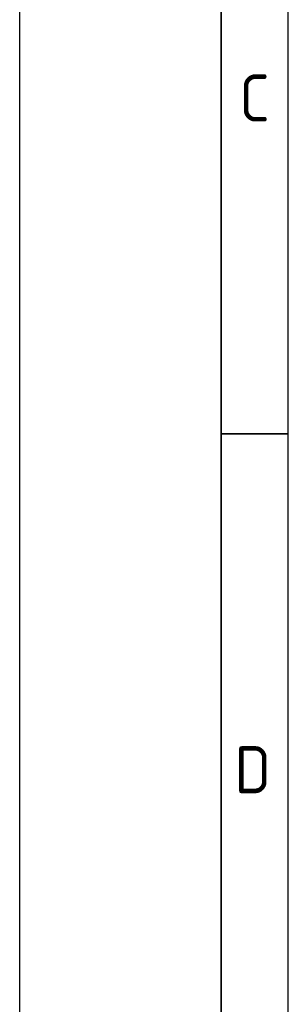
# Model space of a CAD drawing. Header units: millimetres. Extents: x -197461 to 862495, y -970068 to 63888.
# Tile 84 of 205: x -115221 to -112507, y -527843 to -517899. Entities that reach past the tile are written whole.
import ezdxf

# ---------------------------------------------------------------- set-up
doc = ezdxf.new("R2010")
doc.units = ezdxf.units.MM
doc.layers.add('Rasējuma lapa', color=7, linetype='CONTINUOUS')
doc.styles.add('ISO', font='iso')

# ---------------------------------------------------------------- blocks, each defined once
blk = doc.blocks.new('A3_L')
at = {"layer": 'Rasējuma lapa'}
blk.add_line((-420, 0), (-420, 297), dxfattribs=at)
at = {"layer": 'Rasējuma lapa', "lineweight": 35}
for p, q in [((-405, 5), (-405, 292)), ((-400, 148.5), (-405, 148.5))]:
    blk.add_line(p, q, dxfattribs=at)
at = {"layer": 'Rasējuma lapa', "lineweight": 30}
blk.add_line((-400, 10), (-400, 287), dxfattribs=at)
at = {"layer": 'Rasējuma lapa', "style": 'ISO'}
for s, p in [('C', (-403.643, 171.75)), ('D', (-404, 121.75))]:
    blk.add_text(s, height=3.5, dxfattribs=at).set_placement(p)
blk = doc.blocks.new('*U1296')
at = {"layer": 'Rasējuma lapa'}
blk.add_blockref('A3_L', (0, 0), dxfattribs=at)

msp = doc.modelspace()

# ---------------------------------------------------------------- block references
at = {"layer": 'Rasējuma lapa', "xscale": 135.6730224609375, "yscale": 135.6730224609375, "zscale": 135.6730224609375}
msp.add_blockref('*U1296', (-58237.88142, -542228.76502), dxfattribs=at)

doc.saveas('drawing.dxf')
